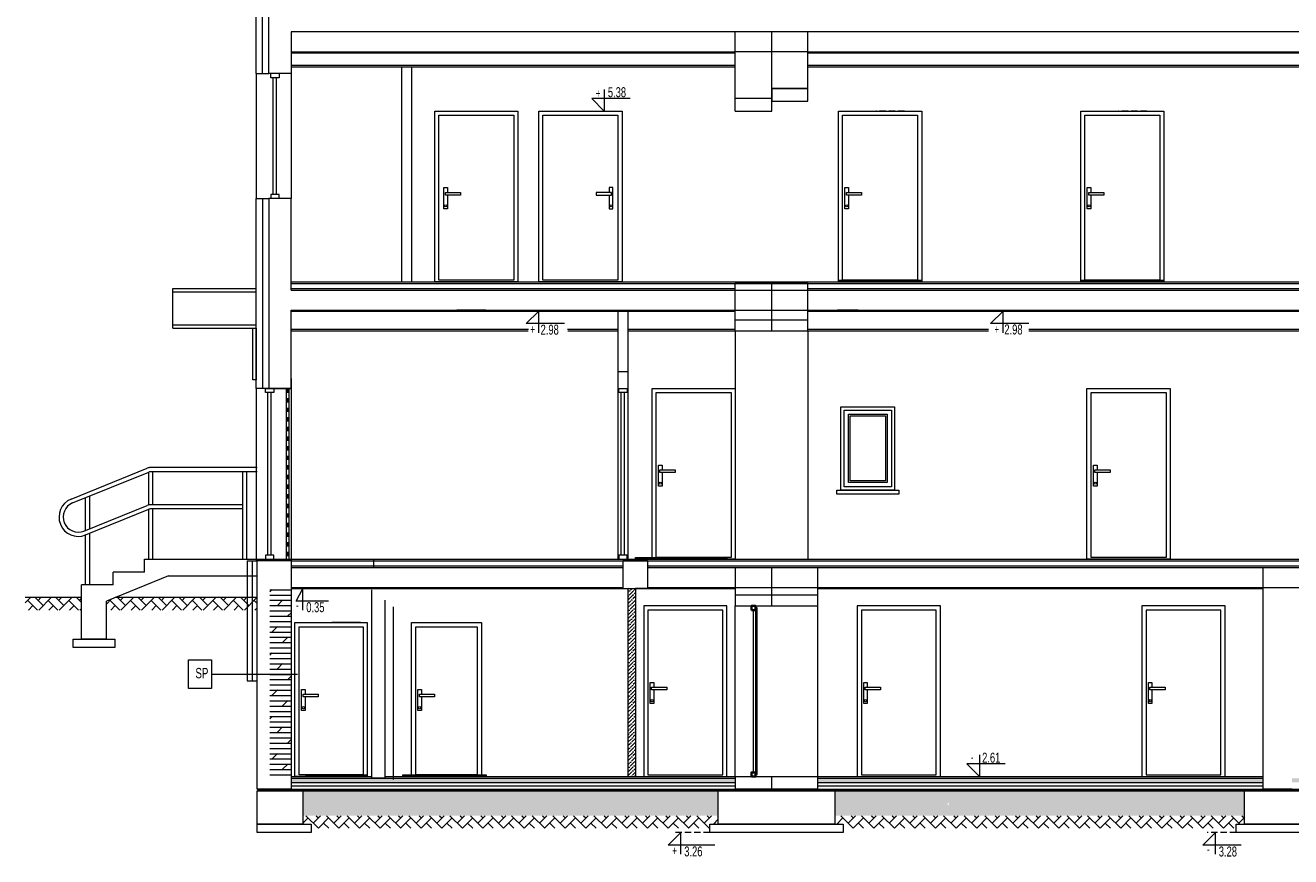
# Model space of a CAD drawing. Header units: millimetres. Extents: x 6354466 to 6508314, y -1889048 to -1342748.
# Tile 1 of 134: x 6380427 to 6395628, y -1886539 to -1876558. Entities that reach past the tile are written whole.
import ezdxf
from ezdxf.enums import TextEntityAlignment as Align

# ---------------------------------------------------------------- set-up
doc = ezdxf.new("R2010")
doc.units = ezdxf.units.MM
doc.linetypes.add('DASHED', pattern=[19.05, 12.7, -6.35])
doc.linetypes.add('HIDDEN', pattern=[0.375, 0.25, -0.125])
for name, color, linetype, lineweight in [('CIENKIE', 161, 'Continuous', 13), ('L-2', 167, 'Continuous', 13), ('L-3', 10, 'Continuous', 18), ('L-5', 152, 'Continuous', 9), ('L-DRZWI', 146, 'Continuous', 13), ('L-HATCH', 252, 'Continuous', 5), ('L-ISTNIEJĄCE BUDYNKI', 167, 'Continuous', 5), ('L-TXT', 141, 'Continuous', 9), ('OPIS2', 140, 'Continuous', 30)]:
    doc.layers.add(name, color=color, linetype=linetype, lineweight=lineweight)
doc.styles.add('125', font='cdmsimpl.shx', dxfattribs={"width": 0.7, "height": 125})
doc.styles.add('SIMPLEX', font='cdmsimpl.shx', dxfattribs={"width": 0.7, "bigfont": 'cdmbigpl.shx'})
doc.linetypes.add('BATTING', pattern='A,0.00254,-2.54,[134,ltypeshp.shx,S=2.54,R=0,X=-2.54,Y=0],-5.08,[134,ltypeshp.shx,S=2.54,R=180,X=2.54,Y=0],-2.54', length=10.16254)

# ---------------------------------------------------------------- blocks, each defined once
blk = doc.blocks.new('*U30')
for p, q in [((-5, 0), (-5, -5)), ((5, -5), (5, 0)), ((-5, -5), (5, -5)), ((-2, -5), (-2, -200)), ((2, -5), (2, -200)), ((-5, -205), (-5, -200)), ((-5, -200), (5, -200)), ((5, -200), (5, -205))]:
    blk.add_line(p, q)
blk = doc.blocks.new('*U31')
for p, q in [((-5, 0), (-5, -5)), ((5, -5), (5, 0)), ((-5, -5), (5, -5)), ((-2, -5), (-2, -145)), ((2, -5), (2, -145)), ((-5, -150), (-5, -145)), ((-5, -145), (5, -145)), ((5, -145), (5, -150))]:
    blk.add_line(p, q)

msp = doc.modelspace()

# ---------------------------------------------------------------- hatches: boundary and pattern name
at = {"layer": 'L-5'}
for points in [[(6383559.5, -1880925.7), (6383559.5, -1880961), (6383594.4, -1880961), (6383594.4, -1880925.7)], [(6383559.5, -1881041), (6383559.5, -1881076.4), (6383594.4, -1881076.4), (6383594.4, -1881041)], [(6383559.5, -1881156.4), (6383559.5, -1881191.7), (6383594.4, -1881191.7), (6383594.4, -1881156.4)], [(6383559.5, -1881271.7), (6383559.5, -1881307.1), (6383594.4, -1881307.1), (6383594.4, -1881271.7)], [(6383559.5, -1881387.1), (6383559.5, -1881422.4), (6383594.4, -1881422.4), (6383594.4, -1881387.1)], [(6383559.5, -1881502.4), (6383559.5, -1881537.8), (6383594.4, -1881537.8), (6383594.4, -1881502.4)], [(6383559.5, -1881617.8), (6383559.5, -1881653.1), (6383594.4, -1881653.1), (6383594.4, -1881617.8)], [(6383559.5, -1881733.1), (6383559.5, -1881768.5), (6383594.4, -1881768.5), (6383594.4, -1881733.1)], [(6383559.5, -1881848.5), (6383559.5, -1881883.8), (6383594.4, -1881883.8), (6383594.4, -1881848.5)], [(6383559.5, -1881963.8), (6383559.5, -1881999.2), (6383594.4, -1881999.2), (6383594.4, -1881963.8)], [(6383559.5, -1882079.2), (6383559.5, -1882114.5), (6383594.4, -1882114.5), (6383594.4, -1882079.2)], [(6383559.5, -1882194.5), (6383559.5, -1882229.9), (6383594.4, -1882229.9), (6383594.4, -1882194.5)], [(6383559.5, -1882309.9), (6383559.5, -1882345.2), (6383594.4, -1882345.2), (6383594.4, -1882309.9)], [(6383559.5, -1882425.2), (6383559.5, -1882460.6), (6383594.4, -1882460.6), (6383594.4, -1882425.2)], [(6383560.3, -1882540.6), (6383560.3, -1882576), (6383595.2, -1882576), (6383595.2, -1882540.6)], [(6383561.1, -1882656), (6383561.1, -1882691.3), (6383596, -1882691.3), (6383596, -1882656)], [(6383561.9, -1882771.3), (6383561.9, -1882806.7), (6383596.8, -1882806.7), (6383596.8, -1882771.3)], [(6383559.5, -1882886.7), (6383559.5, -1882922), (6383594.4, -1882922), (6383594.4, -1882886.7)]]:
    msp.add_hatch(color=256, dxfattribs=at).paths.add_polyline_path(points)
at = {"layer": 'L-HATCH', "ltscale": 10, "true_color": 0x139b48, "transparency": 33554687}
h = msp.add_hatch(dxfattribs=at)
h.set_pattern_fill('DOLMIT', color=114, scale=10)
h.set_pattern_definition([(0, (-102305.55, -1003.67), (0, 63.5), []), (45, (-102305.55, -1003.67), (-126.9999134, 126.9999134), [89.802561, -179.6051224])])
h.paths.add_polyline_path([(6383620.3, -1883322.5), (6383362.6, -1883322.5), (6383362.6, -1885577.8), (6383620.3, -1885577.8)])
at = {"layer": 'L-ISTNIEJĄCE BUDYNKI', "ltscale": 0.5}
h = msp.add_hatch(dxfattribs=at)
h.set_pattern_fill('AR-HBONE', color=256, scale=0.86, angle=180)
h.set_pattern_definition([(45, (6351911.64, -1882967.78), (4e-14, 123.56832), [262.128, -87.376]), (135, (6351973.43, -1882905.99), (4e-14, 123.56832), [262.128, -87.376])])
h.paths.add_polyline_path([(6381400.3, -1883470), (6381504.7, -1883427.8), (6383210.3, -1883427.8), (6383210.3, -1883577.8), (6381400.3, -1883577.8)])
h.paths.add_polyline_path([(6380426.6, -1883427.8), (6381100.3, -1883427.8), (6381100.3, -1883577.8), (6380426.6, -1883577.8)])
h = msp.add_hatch(dxfattribs=at)
h.set_pattern_fill('ANSI36', color=256, scale=10, angle=180)
h.set_pattern_definition([(225, (-6398375.387, 1392721.184), (-16.83798023, -61.73926083), [79.375, -15.875, 0, -15.875])])
h.paths.add_polyline_path([(6387665.3, -1885577.8), (6387665.3, -1883317.8), (6387755.3, -1883317.8), (6387755.3, -1883469.7), (6387755.3, -1885577.8), (6387665.3, -1885577.8)])
h = msp.add_hatch(dxfattribs=at)
h.set_pattern_fill('ANSI36', color=256, scale=10, angle=180)
h.set_pattern_definition([(225, (6425316.515, -1878042.23), (-16.83798, -61.73926), [79.375, -15.875, 0, -15.875])])
h.paths.add_polyline_path([(6383760.3, -1885747.8), (6388750.3, -1885747.8), (6388750.3, -1885897.8), (6383760.3, -1885897.8)])
h.paths.add_polyline_path([(6383620.3, -1885597.8), (6388955.3, -1885597.8), (6388955.3, -1885647.8), (6383620.3, -1885647.8)])
h = msp.add_hatch(dxfattribs=at)
h.set_pattern_fill('ANSI36', color=256, scale=10, angle=180)
h.set_pattern_definition([(225, (6431706.515, -1878042.23), (-16.83798, -61.73926), [79.375, -15.875, 0, -15.875])])
h.paths.add_polyline_path([(6397146.7, -1885747.8), (6412710.3, -1885747.8), (6412710.3, -1885897.8), (6397146.7, -1885897.8)])
h.paths.add_polyline_path([(6395872.8, -1885747.8), (6397146.7, -1885747.8), (6397146.7, -1885897.8), (6395872.8, -1885897.8)])
h.paths.add_polyline_path([(6390150.3, -1885747.8), (6395072.8, -1885747.8), (6395072.8, -1885897.8), (6390150.3, -1885897.8)])
h.paths.add_polyline_path([(6389945.3, -1885597.8), (6395295.3, -1885597.8), (6395295.3, -1885647.8), (6389945.3, -1885647.8)])
h.paths.add_polyline_path([(6395645.3, -1885597.8), (6397146.7, -1885597.8), (6397146.7, -1885647.8), (6395645.3, -1885647.8)])
h.paths.add_polyline_path([(6397146.7, -1885597.8), (6412905.3, -1885597.8), (6412905.3, -1885647.8), (6397146.7, -1885647.8)])
h = msp.add_hatch(dxfattribs=at)
h.set_pattern_fill('AR-CONC', color=256, scale=0.78, angle=180)
h.set_pattern_definition([(230, (6426084.01, -1878042.23), (-142.10404, 12.4325), [14.859, -163.449]), (175, (6426084.01, -1878042.23), (27.48987, -149.02434), [11.8872, -130.75966]), (280.45144, (6426072.17, -1878041.2), (-114.61417, -136.59185), [12.6282, -138.9104]), (226.1842, (6426084.01, -1878081.86), (-211.44165, 32.793), [22.2885, -245.1735]), (276.63556, (6426066.4, -1878079.12), (-185.1752, -192.9924), [18.9423, -208.3658]), (171.18415, (6426084.01, -1878081.86), (-185.1752, -192.9924), [17.8308, -196.1386]), (201, (6426064.2, -1878071.95), (-118.25923, 79.76685), [14.859, -163.449]), (146, (6426064.2, -1878071.95), (-48.2056, -143.6666), [11.8872, -130.7592]), (251.45144, (6426054.35, -1878065.3), (-166.4648, -63.89976), [12.6282, -138.91015]), (217.5, (6426084.015, -1878042.23), (-2.40911, -65.95293), [0, -129.17424, 0, -132.7404, 0, -131.2545]), (187.5, (6426084.015, -1878042.23), (-52.11934, -78.14085), [0, -75.68184, 0, -126.20244, 0, -50.0253]), (147.5, (6426128.195, -1878042.23), (-105.760664, 4.46842), [0, -49.53, 0, -154.5336, 0, -205.0542]), (137.5, (6426148.01, -1878042.23), (-115.54076, -19.83266), [0, -64.389, 0, -102.62616, 0, -145.6182])])
h.paths.add_polyline_path([(6391524.2, -1885897.8), (6395072.8, -1885897.8), (6395072.8, -1886047.8), (6391524.2, -1886047.8)])
h.paths.add_polyline_path([(6390150.3, -1885897.8), (6391494.2, -1885897.8), (6391524.2, -1885927.8), (6391524.2, -1886047.8), (6390150.3, -1886047.8)])
h.paths.add_polyline_path([(6383760.3, -1885897.8), (6388750.3, -1885897.8), (6388750.3, -1886047.8), (6383760.3, -1886047.8)])
h = msp.add_hatch(dxfattribs=at)
h.set_pattern_fill('AR-HBONE', color=256, scale=0.86, angle=180)
h.set_pattern_definition([(225, (6426084.015, -1878042.23), (-2e-13, -123.56832), [262.128, -87.376]), (315, (6426022.23, -1878104.016), (-2e-13, -123.56832), [262.128, -87.376])])
h.paths.add_polyline_path([(6391524.2, -1886047.8), (6395072.8, -1886047.8), (6395072.8, -1886147.8), (6394972.8, -1886147.8), (6394972.8, -1886197.8), (6391524.2, -1886197.8)])
h.paths.add_polyline_path([(6390250.3, -1886147.8), (6390150.3, -1886147.8), (6390150.3, -1886047.8), (6391524.2, -1886047.8), (6391524.2, -1886197.8), (6390250.3, -1886197.8)])
h.paths.add_polyline_path([(6383860.3, -1886147.8), (6383760.3, -1886147.8), (6383760.3, -1886047.8), (6388750.3, -1886047.8), (6388750.3, -1886147.8), (6388650.3, -1886147.8), (6388650.3, -1886197.8), (6383860.3, -1886197.8)])

# ---------------------------------------------------------------- linework, layer by layer
at = {"layer": 'CIENKIE'}
for p, q in [((6382200.3, -1879717.5), (6383200.3, -1879717.5)), ((6382200.3, -1880192.6), (6382200.3, -1879717.5)), ((6382200.3, -1879757.5), (6383200.3, -1879757.5)), ((6382200.3, -1880155.3), (6383200.3, -1880155.3)), ((6382200.3, -1880192.6), (6383200.3, -1880192.6)), ((6383160.3, -1880815.9), (6383160.3, -1880192.6)), ((6383200.3, -1880192.6), (6383200.3, -1880815.9)), ((6383200.3, -1880815.9), (6383160.3, -1880815.9))]:
    msp.add_line(p, q, dxfattribs=at)
at = {"layer": 'L-2'}
for p, q in [((6383350.3, -1877137.8), (6383350.3, -1873042.8)), ((6413175.3, -1876637.8), (6383620.3, -1876637.8))]:
    msp.add_line(p, q, dxfattribs=at)
at = {"layer": 'L-2', "ltscale": 8}
for p, q in [((6395535.3, -1876887.8), (6395295.3, -1876887.8)), ((6395295.3, -1879977.8), (6395535.3, -1879977.8))]:
    msp.add_line(p, q, dxfattribs=at)
at = {"layer": 'L-3'}
for p, q in [((6383200.3, -1876877.8), (6383200.3, -1870661.9)), ((6383200.3, -1880917.8), (6383200.3, -1878637.8))]:
    msp.add_line(p, q, dxfattribs=at)
at = {"layer": 'L-3', "linetype": 'BATTING', "ltscale": 7}
msp.add_line((6383275.3, -1877137.8), (6383275.3, -1870736.9), dxfattribs=at)
at = {"layer": 'L-3'}
for points in [[(6383200.3, -1877137.8), (6383200.3, -1876877.8)], [(6383200.3, -1877137.8), (6383350.3, -1877137.8)], [(6383200.3, -1878637.8), (6383350.3, -1878637.8)], [(6383350.3, -1880917.8), (6383200.3, -1880917.8)], [(6383090.3, -1882987.8), (6383210.3, -1882987.8)], [(6383090.3, -1882987.8), (6383090.3, -1883987.8), (6383090.3, -1884427.8), (6383210.3, -1884427.8)]]:
    msp.add_lwpolyline(points, dxfattribs=at)
at = {"layer": 'L-3', "linetype": 'BATTING', "ltscale": 7}
msp.add_lwpolyline([(6383275.3, -1878637.8), (6383275.3, -1880917.8)], dxfattribs=at)
at = {"layer": 'L-3', "linetype": 'BATTING', "ltscale": 5}
msp.add_lwpolyline([(6383150.3, -1882987.8), (6383150.3, -1884427.8)], dxfattribs=at)
at = {"layer": 'L-5', "ltscale": 0.5}
msp.add_line((6383200.3, -1877137.8), (6383200.3, -1878637.8), dxfattribs=at)
at = {"layer": 'L-5'}
msp.add_line((6382663.7, -1884347.8), (6383698.3, -1884347.8), dxfattribs=at)
for points in [[(6383559.5, -1880917.8), (6383559.5, -1882917.8), (6383594.4, -1882917.8), (6383594.4, -1880917.8)], [(6383559.5, -1880925.7), (6383559.5, -1880961), (6383594.4, -1880961), (6383594.4, -1880925.7)], [(6383559.5, -1881041), (6383559.5, -1881076.4), (6383594.4, -1881076.4), (6383594.4, -1881041)], [(6383559.5, -1881156.4), (6383559.5, -1881191.7), (6383594.4, -1881191.7), (6383594.4, -1881156.4)], [(6383559.5, -1881271.7), (6383559.5, -1881307.1), (6383594.4, -1881307.1), (6383594.4, -1881271.7)], [(6383559.5, -1881387.1), (6383559.5, -1881422.4), (6383594.4, -1881422.4), (6383594.4, -1881387.1)], [(6383559.5, -1881502.4), (6383559.5, -1881537.8), (6383594.4, -1881537.8), (6383594.4, -1881502.4)], [(6383559.5, -1881617.8), (6383559.5, -1881653.1), (6383594.4, -1881653.1), (6383594.4, -1881617.8)], [(6383559.5, -1881733.1), (6383559.5, -1881768.5), (6383594.4, -1881768.5), (6383594.4, -1881733.1)], [(6383559.5, -1881848.5), (6383559.5, -1881883.8), (6383594.4, -1881883.8), (6383594.4, -1881848.5)], [(6383559.5, -1881963.8), (6383559.5, -1881999.2), (6383594.4, -1881999.2), (6383594.4, -1881963.8)], [(6383559.5, -1882079.2), (6383559.5, -1882114.5), (6383594.4, -1882114.5), (6383594.4, -1882079.2)], [(6383559.5, -1882194.5), (6383559.5, -1882229.9), (6383594.4, -1882229.9), (6383594.4, -1882194.5)], [(6383559.5, -1882309.9), (6383559.5, -1882345.2), (6383594.4, -1882345.2), (6383594.4, -1882309.9)], [(6383559.5, -1882425.2), (6383559.5, -1882460.6), (6383594.4, -1882460.6), (6383594.4, -1882425.2)], [(6383560.3, -1882540.6), (6383560.3, -1882576), (6383595.2, -1882576), (6383595.2, -1882540.6)], [(6383561.1, -1882656), (6383561.1, -1882691.3), (6383596, -1882691.3), (6383596, -1882656)], [(6383561.9, -1882771.3), (6383561.9, -1882806.7), (6383596.8, -1882806.7), (6383596.8, -1882771.3)], [(6383559.5, -1882886.7), (6383559.5, -1882922), (6383594.4, -1882922), (6383594.4, -1882886.7)], [(6383559.5, -1882967.8), (6383594.4, -1882967.8), (6383594.4, -1882917.8), (6383559.5, -1882917.8)], [(6382385.9, -1884175.4), (6382663.7, -1884175.4), (6382663.7, -1884520.2), (6382385.9, -1884520.2)]]:
    msp.add_lwpolyline(points, close=True, dxfattribs=at)
at = {"layer": 'L-DRZWI', "linetype": 'HIDDEN', "ltscale": 300}
msp.add_line((6393898.6, -1877587.8), (6393555.3, -1877587.8), dxfattribs=at)
at = {"layer": 'L-DRZWI'}
for points in [[(6394105.3, -1879637.8), (6393105.3, -1879637.8), (6393105.3, -1877587.8), (6394105.3, -1877587.8)], [(6394055.3, -1879617.8), (6393155.3, -1879617.8), (6393155.3, -1877637.8), (6394055.3, -1877637.8)]]:
    msp.add_lwpolyline(points, close=True, dxfattribs=at)
at = {"layer": 'L-DRZWI', "ltscale": 0.5}
msp.add_lwpolyline([(6393226.7, -1878595.3), (6393226.7, -1878761), (6393183.6, -1878761), (6393183.6, -1878506.7), (6393226.7, -1878506.7), (6393226.7, -1878565)], dxfattribs=at)
msp.add_lwpolyline([(6393383.2, -1878595.3), (6393201.1, -1878595.3), (6393201.1, -1878565), (6393383.2, -1878565)], close=True, dxfattribs=at)
msp.add_circle((6393205.2, -1878725), 13.3, dxfattribs=at)
at = {"layer": 'L-ISTNIEJĄCE BUDYNKI'}
for p, q in [((6388955.3, -1877587.8), (6388955.3, -1876637.8)), ((6389395.3, -1877587.8), (6389395.3, -1876637.8)), ((6389825.3, -1877317.8), (6389825.3, -1876637.8)), ((6383620.3, -1876877.8), (6388955.3, -1876877.8)), ((6383620.3, -1876887.8), (6388955.3, -1876887.8)), ((6389825.3, -1876877.8), (6412905.3, -1876877.8)), ((6389825.3, -1876887.8), (6412905.3, -1876887.8)), ((6383620.3, -1877037.8), (6388955.3, -1877037.8)), ((6389825.3, -1877037.8), (6391788.6, -1877037.8)), ((6391788.6, -1877037.8), (6395535.3, -1877037.8)), ((6395535.3, -1877037.8), (6399835.2, -1877037.8)), ((6383620.3, -1877057.8), (6388955.3, -1877057.8)), ((6384945.3, -1877057.8), (6384945.3, -1879637.8)), ((6385065.3, -1877057.8), (6385065.3, -1879637.8)), ((6389825.3, -1877057.8), (6391789.6, -1877057.8)), ((6391787.6, -1877057.8), (6395535.3, -1877057.8)), ((6395535.3, -1877057.8), (6399834.2, -1877057.8)), ((6389395.3, -1877317.8), (6389825.3, -1877317.8)), ((6388955.3, -1877587.8), (6389395.3, -1877587.8)), ((6383620.3, -1879737.8), (6383620.3, -1878637.8)), ((6383620.3, -1879637.8), (6412905.3, -1879637.8)), ((6383620.3, -1879657.8), (6412905.3, -1879657.8)), ((6383620.3, -1879717.8), (6388955.3, -1879717.8)), ((6383620.3, -1879737.8), (6412905.3, -1879737.8)), ((6388955.3, -1880227.8), (6388955.3, -1879657.8)), ((6389395.3, -1880227.8), (6389395.3, -1879657.8)), ((6389825.3, -1880227.8), (6389825.3, -1879637.8)), ((6389825.3, -1879717.8), (6412905.3, -1879717.8)), ((6383620.3, -1880917.8), (6383620.3, -1879977.8)), ((6383620.3, -1879977.8), (6412905.3, -1879977.8)), ((6383620.3, -1879987.8), (6384615.3, -1879987.8)), ((6384615.3, -1879987.8), (6388955.3, -1879987.8)), ((6389825.3, -1879987.8), (6412905.3, -1879987.8)), ((6383620.3, -1880207.8), (6386471.3, -1880207.8)), ((6383620.3, -1880227.8), (6386469.4, -1880227.8)), ((6386941.7, -1880207.8), (6387545.3, -1880207.8)), ((6386943.5, -1880227.8), (6387545.3, -1880227.8)), ((6387665.3, -1880207.8), (6388955.3, -1880207.8)), ((6387665.3, -1880227.8), (6389969.6, -1880227.8)), ((6388955.3, -1880227.8), (6389825.3, -1880227.8)), ((6389825.3, -1880207.8), (6389971.3, -1880207.8)), ((6389825.3, -1880207.8), (6391997.3, -1880207.8)), ((6389825.3, -1880227.8), (6391995.9, -1880227.8)), ((6392482.8, -1880207.8), (6395535.3, -1880207.8)), ((6392482.8, -1880227.8), (6395535.3, -1880227.8)), ((6395535.3, -1880207.8), (6402605.3, -1880207.8)), ((6395535.3, -1880227.8), (6402605.3, -1880227.8)), ((6383200.3, -1880917.8), (6383200.3, -1882987.8)), ((6383310.3, -1880917.8), (6383620.3, -1880917.8)), ((6387545.3, -1880917.8), (6387665.3, -1880917.8)), ((6388512.1, -1880917.8), (6388855.3, -1880917.8)), ((6380976.2, -1882246.4), (6381892.3, -1881875.1)), ((6383210.3, -1881867.8), (6381929.8, -1881867.8)), ((6380995, -1882292.7), (6381911.1, -1881921.4)), ((6381910.3, -1882316.1), (6381910.3, -1881921.7)), ((6383210.3, -1881917.8), (6381929.8, -1881917.8)), ((6381960.3, -1882314.2), (6381960.3, -1881917.8)), ((6383039.8, -1882967.8), (6383039.8, -1881917.8)), ((6383089.8, -1882967.8), (6383089.8, -1881917.8)), ((6381200.3, -1882601.9), (6381200.3, -1882209.5)), ((6381131.6, -1882629.8), (6381892.3, -1882321.5)), ((6381150.3, -1882622.2), (6381150.3, -1882229.7)), ((6381150.3, -1882676.1), (6381911.1, -1882367.8)), ((6381910.3, -1882967.8), (6381910.3, -1882368.1)), ((6383039.8, -1882314.2), (6381929.8, -1882314.2)), ((6383039.8, -1882364.2), (6381929.8, -1882364.2)), ((6381960.3, -1882967.8), (6381960.3, -1882364.2)), ((6381200.3, -1883275.8), (6381200.3, -1882655.9)), ((6381150.3, -1883275.8), (6381150.3, -1882676.1)), ((6381860.3, -1883121.8), (6381860.3, -1882967.8)), ((6381860.3, -1882967.8), (6383210.3, -1882967.8)), ((6383190.3, -1882967.8), (6412905.3, -1882967.8)), ((6384615.3, -1883067.8), (6384615.3, -1882967.8)), ((6381480.3, -1883275.8), (6381480.3, -1883121.8)), ((6383210.3, -1885727.8), (6383210.3, -1882987.8)), ((6383620.3, -1882987.8), (6383210.3, -1882987.8)), ((6383620.3, -1882987.8), (6387605.3, -1882987.8)), ((6383620.3, -1883047.8), (6387605.3, -1883047.8)), ((6383620.3, -1883067.8), (6387605.3, -1883067.8)), ((6387605.3, -1882987.8), (6412905.3, -1882987.8)), ((6387905.3, -1883047.8), (6412905.3, -1883047.8)), ((6387905.3, -1883067.8), (6412905.3, -1883067.8)), ((6389395.3, -1883527.8), (6389395.3, -1883067.8)), ((6389945.3, -1883067.8), (6389945.3, -1883527.8)), ((6395295.3, -1885727.8), (6395295.3, -1883067.8)), ((6381100.3, -1883927.8), (6381100.3, -1883275.8)), ((6382146.2, -1883167.8), (6383210.3, -1883167.8)), ((6383620.3, -1883307.8), (6384551.8, -1883307.8)), ((6383620.3, -1883307.8), (6387605.3, -1883307.8)), ((6383620.3, -1883317.8), (6384564.4, -1883317.8)), ((6383620.3, -1883317.8), (6387605.3, -1883317.8)), ((6384585.3, -1883334.3), (6384585.3, -1885597.8)), ((6387605.3, -1883317.8), (6388955.3, -1883317.8)), ((6387905.3, -1883307.8), (6412905.3, -1883307.8)), ((6389945.3, -1883317.8), (6395295.3, -1883317.8)), ((6381400.3, -1883927.8), (6381400.3, -1883470)), ((6384745.3, -1883460.9), (6384745.3, -1885597.8)), ((6384846.4, -1883540.8), (6384846.4, -1885611)), ((6388955.3, -1883527.8), (6389945.3, -1883527.8)), ((6383620.3, -1885577.8), (6384585.3, -1885577.8)), ((6383620.3, -1885597.8), (6388955.3, -1885597.8)), ((6383620.3, -1885647.8), (6388955.3, -1885647.8)), ((6384745.3, -1885577.8), (6395295.3, -1885577.8)), ((6386236.2, -1885577.8), (6386579.4, -1885577.8)), ((6389395.3, -1885727.8), (6389395.3, -1885577.8)), ((6389945.3, -1885577.8), (6389945.3, -1885727.8)), ((6389945.3, -1885597.8), (6395295.3, -1885597.8)), ((6389945.3, -1885647.8), (6395295.3, -1885647.8)), ((6391692.1, -1885577.8), (6392035.3, -1885577.8)), ((6383210.3, -1885727.8), (6413510.3, -1885727.8)), ((6383210.3, -1885747.8), (6395872.8, -1885747.8))]:
    msp.add_line(p, q, dxfattribs=at)
at = {"layer": 'L-ISTNIEJĄCE BUDYNKI', "ltscale": 0.5}
for p, q in [((6389825.3, -1876877.8), (6388955.3, -1876877.8)), ((6392239.8, -1876887.8), (6391892, -1876887.8)), ((6383620.3, -1877137.8), (6383350.3, -1877137.8)), ((6383620.3, -1877137.8), (6383620.3, -1878637.8)), ((6389395.3, -1877437.8), (6388955.3, -1877437.8)), ((6383620.3, -1878637.8), (6383350.3, -1878637.8)), ((6389825.3, -1879657.8), (6388955.3, -1879657.8)), ((6385960.1, -1879977.8), (6385612.3, -1879977.8)), ((6386878.5, -1879987.8), (6386530.7, -1879987.8)), ((6387545.3, -1879987.8), (6387545.3, -1880917.8)), ((6387665.3, -1879987.8), (6387545.3, -1879987.8)), ((6387665.3, -1879987.8), (6387665.3, -1880917.8)), ((6390430, -1879977.8), (6390182.2, -1879977.8)), ((6392565.3, -1879987.8), (6392217.5, -1879987.8)), ((6389825.3, -1880097.8), (6388955.3, -1880097.8)), ((6388955.3, -1880227.8), (6388955.3, -1882967.8)), ((6389825.3, -1880227.8), (6389825.3, -1882967.8)), ((6387665.3, -1880717.8), (6387545.3, -1880717.8)), ((6383620.3, -1880917.8), (6383620.3, -1882967.8)), ((6387545.3, -1880917.8), (6387545.3, -1882967.8)), ((6387665.3, -1880917.8), (6387665.3, -1882967.8)), ((6383620.3, -1882967.8), (6383620.3, -1885727.8)), ((6381860.3, -1883121.8), (6381480.3, -1883121.8)), ((6387605.3, -1882987.8), (6387605.3, -1883317.8)), ((6387905.3, -1882987.8), (6387605.3, -1882987.8)), ((6387905.3, -1883317.8), (6387905.3, -1882987.8)), ((6388955.3, -1883067.8), (6388955.3, -1883527.8)), ((6381480.3, -1883275.8), (6381100.3, -1883275.8)), ((6382146.2, -1883167.8), (6381400.3, -1883470)), ((6381100.3, -1883427.8), (6380426.6, -1883427.8)), ((6383210.3, -1883427.8), (6381504.7, -1883427.8)), ((6384009.9, -1883317.8), (6383827.1, -1883317.8)), ((6387605.3, -1883317.8), (6387905.3, -1883317.8)), ((6387665.3, -1883317.8), (6387665.3, -1885577.8)), ((6388103.2, -1883317.8), (6387755.3, -1883317.8)), ((6387755.3, -1883317.8), (6387755.3, -1885577.8)), ((6389945.3, -1883397.8), (6388955.3, -1883397.8)), ((6388955.3, -1885577.8), (6388955.3, -1883527.8)), ((6389945.3, -1883527.8), (6389945.3, -1885577.8)), ((6384455, -1883727.8), (6384107.2, -1883727.8)), ((6381400.3, -1883927.8), (6381100.3, -1883927.8)), ((6384745.3, -1885597.8), (6384585.3, -1885597.8)), ((6388955.3, -1885577.8), (6388955.3, -1885727.8)), ((6383620.3, -1885727.8), (6383210.3, -1885727.8)), ((6389945.3, -1885727.8), (6388955.3, -1885727.8)), ((6395645.3, -1885727.8), (6395295.3, -1885727.8))]:
    msp.add_line(p, q, dxfattribs=at)
at = {"layer": 'L-ISTNIEJĄCE BUDYNKI', "linetype": 'HIDDEN', "ltscale": 300}
for p, q in [((6390988.6, -1877587.8), (6390645.3, -1877587.8)), ((6388650.3, -1886247.8), (6388202.5, -1886247.8)), ((6394972.8, -1886247.8), (6394625, -1886247.8))]:
    msp.add_line(p, q, dxfattribs=at)
at = {"layer": 'L-ISTNIEJĄCE BUDYNKI', "linetype": 'BATTING', "ltscale": 3}
for p, q in [((6383620.3, -1885687.8), (6388955.3, -1885687.8)), ((6389945.3, -1885687.8), (6395295.3, -1885687.8))]:
    msp.add_line(p, q, dxfattribs=at)
at = {"layer": 'L-ISTNIEJĄCE BUDYNKI', "ltscale": 0.5}
for points in [[(6383620.3, -1876637.8), (6383620.3, -1876877.8)], [(6383620.3, -1876877.8), (6383620.3, -1877137.8)], [(6385498.9, -1878595.3), (6385498.9, -1878761), (6385455.8, -1878761), (6385455.8, -1878506.7), (6385498.9, -1878506.7), (6385498.9, -1878565)], [(6387441.8, -1878595.3), (6387441.8, -1878761), (6387484.9, -1878761), (6387484.9, -1878506.7), (6387441.8, -1878506.7), (6387441.8, -1878565)], [(6390316.7, -1878595.3), (6390316.7, -1878761), (6390273.6, -1878761), (6390273.6, -1878506.7), (6390316.7, -1878506.7), (6390316.7, -1878565)], [(6383350.3, -1878637.8), (6383350.3, -1880917.8)], [(6383620.3, -1880797.8), (6383620.3, -1880917.8), (6383350.3, -1880917.8)], [(6383200.3, -1880917.8), (6383200.3, -1880917.8)], [(6388076.7, -1881925.3), (6388076.7, -1882091), (6388033.6, -1882091), (6388033.6, -1881836.7), (6388076.7, -1881836.7), (6388076.7, -1881895)], [(6393301.7, -1881925.3), (6393301.7, -1882091), (6393258.6, -1882091), (6393258.6, -1881836.7), (6393301.7, -1881836.7), (6393301.7, -1881895)], [(6387976.7, -1884535.3), (6387976.7, -1884701), (6387933.6, -1884701), (6387933.6, -1884446.7), (6387976.7, -1884446.7), (6387976.7, -1884505)], [(6390541.7, -1884535.3), (6390541.7, -1884701), (6390498.6, -1884701), (6390498.6, -1884446.7), (6390541.7, -1884446.7), (6390541.7, -1884505)], [(6393961.7, -1884535.3), (6393961.7, -1884701), (6393918.6, -1884701), (6393918.6, -1884446.7), (6393961.7, -1884446.7), (6393961.7, -1884505)], [(6383788.6, -1884620.3), (6383788.6, -1884786), (6383745.5, -1884786), (6383745.5, -1884531.7), (6383788.6, -1884531.7), (6383788.6, -1884590)], [(6385186.7, -1884620.3), (6385186.7, -1884786), (6385143.6, -1884786), (6385143.6, -1884531.7), (6385186.7, -1884531.7), (6385186.7, -1884590)]]:
    msp.add_lwpolyline(points, dxfattribs=at)
for points in [[(6389825.3, -1877317.8), (6389395.3, -1877317.8), (6389395.3, -1877467.8), (6389825.3, -1877467.8)], [(6385655.4, -1878595.3), (6385473.3, -1878595.3), (6385473.3, -1878565), (6385655.4, -1878565)], [(6387285.3, -1878595.3), (6387467.4, -1878595.3), (6387467.4, -1878565), (6387285.3, -1878565)], [(6390473.2, -1878595.3), (6390291.1, -1878595.3), (6390291.1, -1878565), (6390473.2, -1878565)], [(6388233.2, -1881925.3), (6388051.1, -1881925.3), (6388051.1, -1881895), (6388233.2, -1881895)], [(6393458.2, -1881925.3), (6393276.1, -1881925.3), (6393276.1, -1881895), (6393458.2, -1881895)], [(6390920.3, -1882187.8), (6390175.3, -1882187.8), (6390175.3, -1882137.8), (6390920.3, -1882137.8)], [(6389175.3, -1883577.8), (6389200.3, -1883577.8), (6389200.3, -1885527.8), (6389175.3, -1885527.8)], [(6389220.3, -1883552.8), (6389200.3, -1883552.8), (6389200.3, -1885552.8), (6389220.3, -1885552.8)], [(6381500.3, -1884027.8), (6381000.3, -1884027.8), (6381000.3, -1883927.8), (6381500.3, -1883927.8)], [(6383945.1, -1884620.3), (6383763, -1884620.3), (6383763, -1884590), (6383945.1, -1884590)], [(6385343.2, -1884620.3), (6385161.1, -1884620.3), (6385161.1, -1884590), (6385343.2, -1884590)], [(6388133.2, -1884535.3), (6387951.1, -1884535.3), (6387951.1, -1884505), (6388133.2, -1884505)], [(6390698.2, -1884535.3), (6390516.1, -1884535.3), (6390516.1, -1884505), (6390698.2, -1884505)], [(6394118.2, -1884535.3), (6393936.1, -1884535.3), (6393936.1, -1884505), (6394118.2, -1884505)], [(6383760.3, -1886147.8), (6383210.3, -1886147.8), (6383210.3, -1885747.8), (6383760.3, -1885747.8)], [(6390150.3, -1886147.8), (6388750.3, -1886147.8), (6388750.3, -1885747.8), (6390150.3, -1885747.8)], [(6395872.8, -1886147.8), (6395072.8, -1886147.8), (6395072.8, -1885747.8), (6395872.8, -1885747.8)], [(6383860.3, -1886247.8), (6383210.3, -1886247.8), (6383210.3, -1886147.8), (6383860.3, -1886147.8)], [(6390250.3, -1886247.8), (6388650.3, -1886247.8), (6388650.3, -1886147.8), (6390250.3, -1886147.8)], [(6395972.8, -1886247.8), (6394972.8, -1886247.8), (6394972.8, -1886147.8), (6395972.8, -1886147.8)]]:
    msp.add_lwpolyline(points, close=True, dxfattribs=at)
at = {"layer": 'L-ISTNIEJĄCE BUDYNKI'}
for points in [[(6386345.3, -1879637.8), (6385345.3, -1879637.8), (6385345.3, -1877587.8), (6386345.3, -1877587.8)], [(6386295.3, -1879617.8), (6385395.3, -1879617.8), (6385395.3, -1877637.8), (6386295.3, -1877637.8)], [(6387595.3, -1879637.8), (6386595.3, -1879637.8), (6386595.3, -1877587.8), (6387595.3, -1877587.8)], [(6387545.3, -1879617.8), (6386645.3, -1879617.8), (6386645.3, -1877637.8), (6387545.3, -1877637.8)], [(6391195.3, -1879637.8), (6390195.3, -1879637.8), (6390195.3, -1877587.8), (6391195.3, -1877587.8)], [(6391145.3, -1879617.8), (6390245.3, -1879617.8), (6390245.3, -1877637.8), (6391145.3, -1877637.8)], [(6391195.3, -1879637.8), (6390195.3, -1879637.8), (6390195.3, -1879617.8), (6391195.3, -1879617.8)], [(6394105.3, -1879637.8), (6393105.3, -1879637.8), (6393105.3, -1879617.8), (6394105.3, -1879617.8)], [(6388955.3, -1882967.8), (6387955.3, -1882967.8), (6387955.3, -1880917.8), (6388955.3, -1880917.8)], [(6388905.3, -1882947.8), (6388005.3, -1882947.8), (6388005.3, -1880967.8), (6388905.3, -1880967.8)], [(6394180.3, -1882967.8), (6393180.3, -1882967.8), (6393180.3, -1880917.8), (6394180.3, -1880917.8)], [(6394130.3, -1882947.8), (6393230.3, -1882947.8), (6393230.3, -1880967.8), (6394130.3, -1880967.8)], [(6390870.3, -1882137.8), (6390225.3, -1882137.8), (6390225.3, -1881137.8), (6390870.3, -1881137.8)], [(6390830.3, -1882097.8), (6390265.3, -1882097.8), (6390265.3, -1881177.8), (6390830.3, -1881177.8)], [(6390780.3, -1882047.8), (6390315.3, -1882047.8), (6390315.3, -1881227.8), (6390780.3, -1881227.8)], [(6390760.3, -1882027.8), (6390335.3, -1882027.8), (6390335.3, -1881247.8), (6390760.3, -1881247.8)], [(6388855.3, -1882967.8), (6387755.3, -1882967.8), (6387755.3, -1882947.8), (6388855.3, -1882947.8)], [(6387855.3, -1885577.8), (6388855.3, -1885577.8), (6388855.3, -1883527.8), (6387855.3, -1883527.8)], [(6387905.3, -1885557.8), (6388805.3, -1885557.8), (6388805.3, -1883577.8), (6387905.3, -1883577.8)], [(6390420.3, -1885577.8), (6391420.3, -1885577.8), (6391420.3, -1883527.8), (6390420.3, -1883527.8)], [(6390470.3, -1885557.8), (6391370.3, -1885557.8), (6391370.3, -1883577.8), (6390470.3, -1883577.8)], [(6393840.3, -1885577.8), (6394840.3, -1885577.8), (6394840.3, -1883527.8), (6393840.3, -1883527.8)], [(6393890.3, -1885557.8), (6394790.3, -1885557.8), (6394790.3, -1883577.8), (6393890.3, -1883577.8)], [(6384535.3, -1885577.8), (6383663, -1885577.8), (6383663, -1883727.8), (6384535.3, -1883727.8)], [(6384485.3, -1885557.8), (6383718.2, -1885557.8), (6383718.2, -1883777.8), (6384485.3, -1883777.8)], [(6384535.3, -1885577.8), (6383800.3, -1885577.8), (6383800.3, -1885557.8), (6384535.3, -1885557.8)], [(6385961, -1885577.8), (6384961, -1885577.8), (6384961, -1885557.8), (6385961, -1885557.8)]]:
    msp.add_lwpolyline(points, close=True, dxfattribs=at)
at = {"layer": 'L-ISTNIEJĄCE BUDYNKI', "lineweight": 35, "ltscale": 0.5}
for points in [[(6389150.3, -1883577.8), (6389200.3, -1883577.8), (6389200.3, -1883527.8), (6389150.3, -1883527.8)], [(6389150.3, -1885577.8), (6389200.3, -1885577.8), (6389200.3, -1885527.8), (6389150.3, -1885527.8)]]:
    msp.add_lwpolyline(points, close=True, dxfattribs=at)
at = {"layer": 'L-ISTNIEJĄCE BUDYNKI'}
for points in [[(6385905.3, -1884354.6), (6385905.3, -1885577.8), (6385065.3, -1885577.8), (6385065.3, -1883727.8), (6385082.8, -1883727.8)], [(6385082.8, -1883727.8), (6385905.3, -1883727.8), (6385905.3, -1884354.6)], [(6385855.3, -1884315), (6385855.3, -1885557.8), (6385116.3, -1885557.8), (6385116.3, -1883777.8), (6385146, -1883777.8)], [(6385131.2, -1883777.8), (6385855.3, -1883777.8), (6385855.3, -1884315)]]:
    msp.add_lwpolyline(points, dxfattribs=at)
at = {"layer": 'L-ISTNIEJĄCE BUDYNKI', "ltscale": 0.5}
for centre in [(6385477.4, -1878725), (6387463.3, -1878725), (6390295.2, -1878725), (6388055.2, -1882055), (6393280.2, -1882055), (6383767.1, -1884750), (6385165.2, -1884750), (6387955.2, -1884665), (6390520.2, -1884665), (6393940.2, -1884665)]:
    msp.add_circle(centre, 13.3, dxfattribs=at)
at = {"layer": 'L-ISTNIEJĄCE BUDYNKI'}
for centre, radius, start, end in [((6381929.8, -1881967.8), 100, 90, 112.0609), ((6381929.8, -1881967.8), 50, 90, 112.0609), ((6381063.3, -1882461.2), 231.9, 112.0609, 292.0609), ((6381063.3, -1882461.2), 181.9, 112.0609, 292.0609), ((6381929.8, -1882414.2), 100, 90, 112.0609), ((6381929.8, -1882414.2), 50, 90, 112.0609)]:
    msp.add_arc(centre, radius, start, end, dxfattribs=at)
at = {"layer": 'L-TXT'}
for p, q in [((6387382.3, -1877327.4), (6387382.3, -1877587.8)), ((6387691.1, -1877435.9), (6387230.4, -1877435.9)), ((6387230.4, -1877435.9), (6387382.3, -1877587.8)), ((6386444.9, -1880139.7), (6386596.8, -1879987.8)), ((6386596.8, -1880248.2), (6386596.8, -1879987.8)), ((6392020.4, -1880139.7), (6392172.3, -1879987.8)), ((6392172.3, -1880248.2), (6392172.3, -1879987.8)), ((6386905.5, -1880139.7), (6386444.9, -1880139.7)), ((6392481, -1880139.7), (6392020.4, -1880139.7)), ((6383680.7, -1883469.7), (6383761.2, -1883317.8)), ((6383761.2, -1883578.2), (6383761.2, -1883317.8)), ((6384069.9, -1883469.7), (6383680.7, -1883469.7)), ((6391887.9, -1885317.4), (6391887.9, -1885577.8)), ((6392196.7, -1885425.9), (6391736, -1885425.9)), ((6391736, -1885425.9), (6391887.9, -1885577.8)), ((6388149.7, -1886399.7), (6388301.6, -1886247.8)), ((6388301.6, -1886508.2), (6388301.6, -1886247.8)), ((6394572.2, -1886399.7), (6394724.1, -1886247.8)), ((6394724.1, -1886508.2), (6394724.1, -1886247.8)), ((6388710.4, -1886399.7), (6388149.7, -1886399.7)), ((6395032.9, -1886399.7), (6394572.2, -1886399.7))]:
    msp.add_line(p, q, dxfattribs=at)
at = {"layer": 'OPIS2', "linetype": 'DASHED', "ltscale": 0.5}
msp.add_line((6413415.3, -1885737.8), (6383210.3, -1885737.8), dxfattribs=at)

# ---------------------------------------------------------------- block references
at = {"layer": 'L-ISTNIEJĄCE BUDYNKI', "color": 6, "xscale": 10, "yscale": 10, "zscale": 10, "rotation": 179.9999999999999}
for name, p in [('*U31', (6383424.9, -1878637.8)), ('*U30', (6383360.3, -1882967.8)), ('*U30', (6387605.3, -1882967.8))]:
    msp.add_blockref(name, p, dxfattribs=at)

# ---------------------------------------------------------------- texts
at = {"layer": 'L-3', "style": '125', "width": 0.7}
msp.add_text('SP', height=125, dxfattribs=at).set_placement((6382470.1, -1884397.8))
at = {"layer": 'L-TXT', "style": 'SIMPLEX', "width": 0.7}
for s, p in [('+', (6387279.5, -1877326.5)), ('+', (6386493.9, -1880159.7)), ('+', (6392069.5, -1880159.7)), ('-', (6383678.8, -1883489.7)), ('-', (6391785.1, -1885316.5)), ('+', (6388198.8, -1886419.7)), ('-', (6394621.3, -1886419.7))]:
    msp.add_text(s, height=104.2, rotation=180, dxfattribs=at).set_placement(p, align=Align.RIGHT)
for s, p in [('5.38', (6387425.1, -1877420.6)), ('2.98', (6386616.8, -1880271.5)), ('2.98', (6392188.1, -1880269.5)), ('0.35', (6383801.7, -1883603.9)), ('2.61', (6391921.2, -1885411)), ('3.26', (6388342.6, -1886536)), ('3.28', (6394763.9, -1886537.2))]:
    msp.add_text(s, height=120, dxfattribs=at).set_placement(p)

doc.saveas('drawing.dxf')
